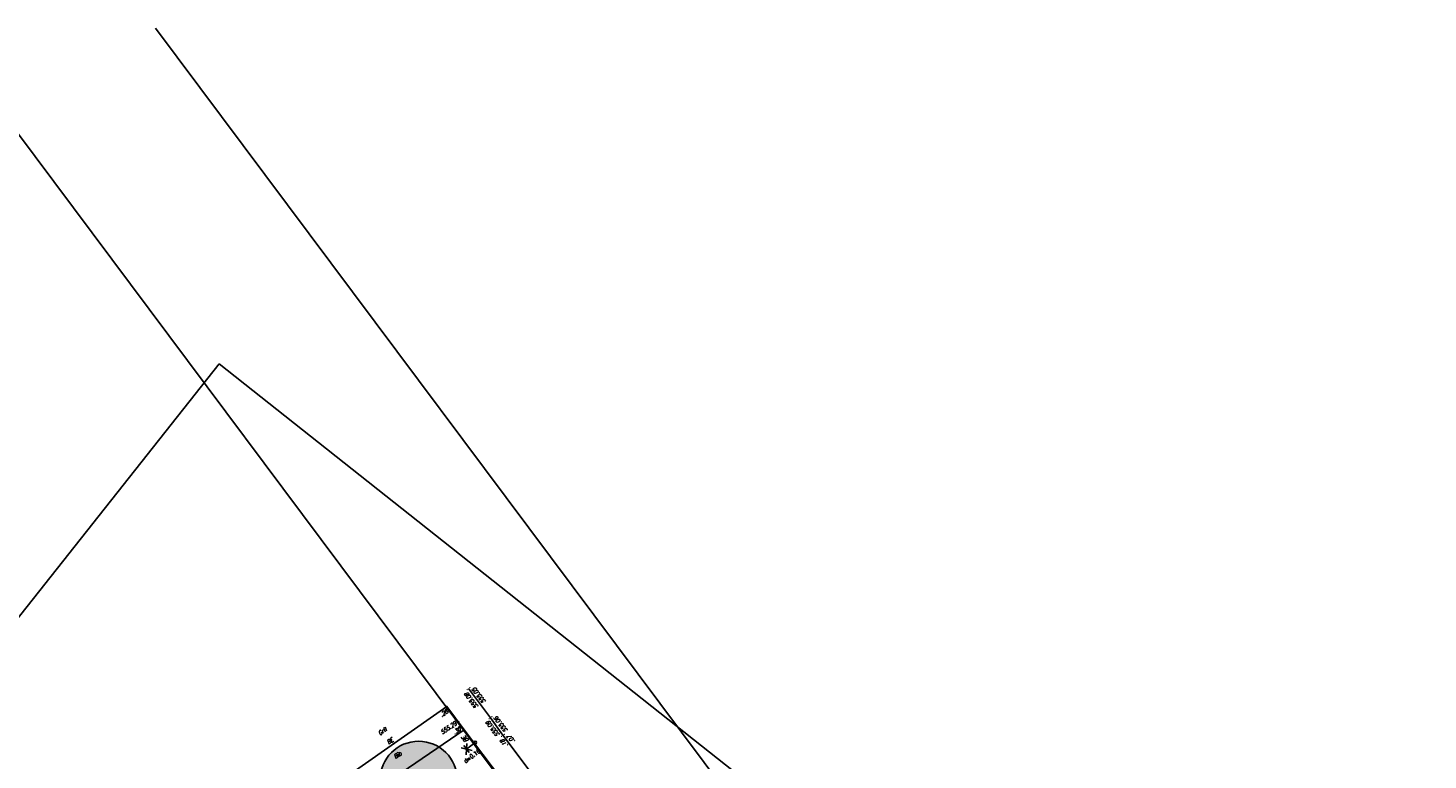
# Model space of a CAD drawing. Header units: metres. Extents: x 2 to 485, y 6 to 594.
# Tile 176 of 176: x 340 to 485, y 518 to 594. Entities that reach past the tile are written whole.
import ezdxf
from ezdxf.enums import TextEntityAlignment as Align

# ---------------------------------------------------------------- set-up
doc = ezdxf.new("R2010")
doc.units = ezdxf.units.M
doc.header["$LTSCALE"] = 0.0125
for name, color, linetype in [('260241_A_bea$0$B07_FLSTGR', 9, 'Continuous'), ('260241_A_bea$0$B21_BORDSTEIN', 5, 'Continuous'), ('260241_A_bea$0$B23_EINFASS', 5, 'Continuous'), ('260241_A_bea$0$B28_VEINFASS_TXT', 5, 'Continuous'), ('260241_A_bea$0$B30_BEWSYM', 3, 'Continuous'), ('260241_A_bea$0$B38_SPARTEN1_SYM', 2, 'Continuous'), ('260241_A_bea$0$B53_HAUPTHOEHEN', 4, 'Continuous'), ('260241_A_bea$0$B54_HOEHEN', 253, 'Continuous')]:
    doc.layers.add(name, color=color, linetype=linetype)
doc.layers.add('260241_A_bea$0$B62_PLOTBOX', color=9, linetype='Continuous', plot=False)
doc.layers.add('260241_A_bea$0$f_fill_baum', color=86, linetype='Continuous', lineweight=18)
doc.styles.add('260241_A_bea$0$ROMANS', font='ROMANS')

# ---------------------------------------------------------------- blocks, each defined once
blk = doc.blocks.new('260241_A_bea$0$BEL_MAST')
for p, q in [((0.15, 0.25), (-0.15, 0.5)), ((-0.15, 0.25), (0.15, 0.5)), ((-0.15, 0.375), (0.15, 0.375)), ((0, 0), (0, 0.375))]:
    blk.add_line(p, q)
blk.add_circle((0, 0), 0.05)
blk = doc.blocks.new('260241_A_bea$0$HOEHENPKT_ZENTR')
at = {"const_width": 0.75}
blk.add_lwpolyline([(-0.375, 0, 1), (0.375, 0, 1)], format="xyb", close=True, dxfattribs=at)
blk = doc.blocks.new('260241_A_bea$0$PAPIERK_RUND')
blk.add_circle((0, 0), 0.5)
blk = doc.blocks.new('260241_A_bea$0$HOEHENPKT_DOPP')
at = {"const_width": 0.15}
for points in [[(-0.07, 0.4, 1), (0.07, 0.4, 1)], [(-0.07, -0.4, 1), (0.07, -0.4, 1)]]:
    blk.add_lwpolyline(points, format="xyb", close=True, dxfattribs=at)

msp = doc.modelspace()

# ---------------------------------------------------------------- hatches: boundary and pattern name
at = {"layer": '260241_A_bea$0$f_fill_baum'}
h = msp.add_hatch(color=256, dxfattribs=at)
h.dxf.hatch_style = 1
edge = h.paths.add_edge_path()
edge.add_ellipse((380.14, 515.53), major_axis=(-2.83, 2.83), ratio=1, start_angle=0, end_angle=360)

# ---------------------------------------------------------------- linework, layer by layer
at = {"layer": '260241_A_bea$0$B07_FLSTGR', "color": 30, "linetype": 'Continuous'}
for p, q in [((352.84, 593.55), (454.76, 457.1)), ((387.88, 516.57), (333.11, 589.87))]:
    msp.add_line(p, q, dxfattribs=at)
at = {"layer": '260241_A_bea$0$B21_BORDSTEIN', "color": 252, "linetype": 'Continuous'}
for p, q in [((387.6, 521.98), (385.32, 525)), ((388.89, 520.15), (387.6, 521.98)), ((394.53, 512.66), (388.89, 520.15))]:
    msp.add_line(p, q, dxfattribs=at)
at = {"layer": '260241_A_bea$0$B23_EINFASS', "color": 252, "linetype": 'Continuous'}
for p, q in [((373.23, 516.27), (383.06, 523.14)), ((384.88, 520.71), (383.06, 523.14)), ((384.88, 520.71), (375.21, 514.14)), ((391.37, 512.14), (384.88, 520.71))]:
    msp.add_line(p, q, dxfattribs=at)
at = {"layer": '260241_A_bea$0$B62_PLOTBOX', "linetype": 'Continuous'}
for p, q in [((359.44, 558.7), (190.31, 345.04)), ((484.89, 459.4), (359.44, 558.7))]:
    msp.add_line(p, q, dxfattribs=at)

# ---------------------------------------------------------------- block references
at = {"layer": '260241_A_bea$0$B30_BEWSYM', "xscale": 8, "yscale": 8}
msp.add_blockref('260241_A_bea$0$PAPIERK_RUND', (380.14, 515.53), dxfattribs=at)
at = {"layer": '260241_A_bea$0$B38_SPARTEN1_SYM', "xscale": 3, "yscale": 3, "rotation": 126.808035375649}
msp.add_blockref('260241_A_bea$0$BEL_MAST', (386.01, 519.39), dxfattribs=at)
at = {"layer": '260241_A_bea$0$B54_HOEHEN', "color": 252, "rotation": 126.808035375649}
for name, p, xscale, yscale in [('260241_A_bea$0$HOEHENPKT_DOPP', (385.32, 525), 0.449999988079, 0.449999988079), ('260241_A_bea$0$HOEHENPKT_ZENTR', (383.06, 523.14), 0.125, 0.125), ('260241_A_bea$0$HOEHENPKT_ZENTR', (384.29, 521.56), 0.125, 0.125), ('260241_A_bea$0$HOEHENPKT_DOPP', (387.6, 521.98), 0.449999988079, 0.449999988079), ('260241_A_bea$0$HOEHENPKT_ZENTR', (384.88, 520.71), 0.125, 0.125), ('260241_A_bea$0$HOEHENPKT_DOPP', (388.89, 520.15), 0.449999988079, 0.449999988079)]:
    msp.add_blockref(name, p, dxfattribs=dict(at, xscale=xscale, yscale=yscale))

# ---------------------------------------------------------------- texts
at = {"layer": '260241_A_bea$0$B28_VEINFASS_TXT', "color": 252, "style": '260241_A_bea$0$ROMANS', "oblique": 15, "width": 0.75}
for s, rotation, p in [('Grfl', 34.6873, (376.5, 520.38)), ('BE', 34.2739, (377.3, 519.37)), ('BE', 127.0289, (385.17, 519.9)), ('Bib', 32.5693, (378.07, 517.91))]:
    msp.add_text(s, height=0.45, rotation=rotation, dxfattribs=at).set_placement(p, align=Align.CENTER)
at = {"layer": '260241_A_bea$0$B38_SPARTEN1_SYM', "style": '260241_A_bea$0$ROMANS', "width": 0.75}
msp.add_text('d=0.16', height=0.45, rotation=36.6254, dxfattribs=at).set_placement((385.03, 517.24))
at = {"layer": '260241_A_bea$0$B53_HAUPTHOEHEN', "color": 252, "style": '260241_A_bea$0$ROMANS', "oblique": 15, "width": 0.75}
for s, rotation, p in [('555.08', 126.9627, (385.06, 524.5)), ('555.05', 126.9627, (385.84, 525.02)), ('555.09', 126.9627, (387.28, 521.57)), ('555.06', 126.9627, (388.12, 522.02)), ('555.29', 34.1904, (384.01, 521.45))]:
    msp.add_text(s, height=0.45, rotation=rotation, dxfattribs=at).set_placement(p, align=Align.MIDDLE_RIGHT)
at = {"layer": '260241_A_bea$0$B54_HOEHEN', "color": 252, "style": '260241_A_bea$0$ROMANS', "oblique": 15, "width": 0.75}
for s, rotation, p in [('.28', 33.5283, (383.12, 522.7)), ('.30', 33.5283, (384.45, 520.86)), ('.07', 126.9627, (389.49, 520.11)), ('.18', 126.9627, (388.76, 519.66))]:
    msp.add_text(s, height=0.45, rotation=rotation, dxfattribs=at).set_placement(p, align=Align.MIDDLE_RIGHT)

doc.saveas('drawing.dxf')
